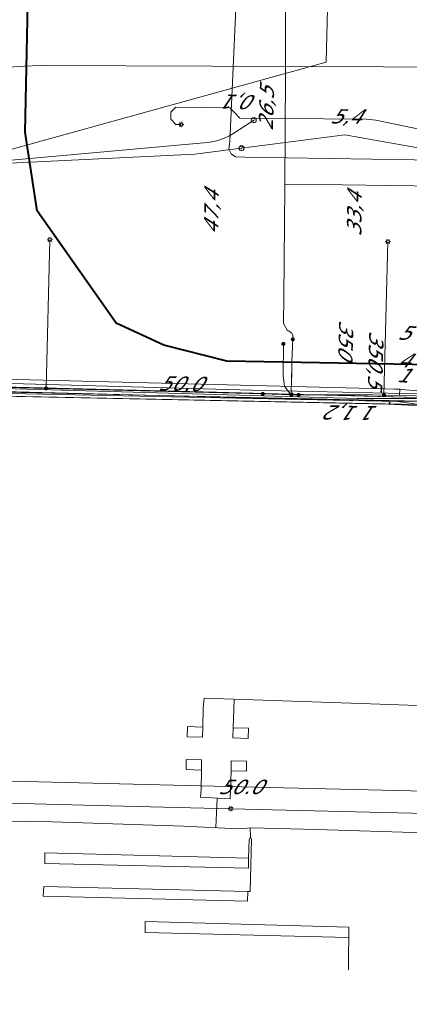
# Model space of a CAD drawing. Header units: metres. Extents: x 124576 to 133557, y 395865 to 402386.
# Tile 239 of 256: x 127874 to 127912, y 402126 to 402223. Entities that reach past the tile are written whole.
import ezdxf
from ezdxf.enums import TextEntityAlignment as Align

# ---------------------------------------------------------------- set-up
doc = ezdxf.new("R2010")
doc.units = ezdxf.units.M
doc.header["$MEASUREMENT"] = 0
for name, color, linetype, lineweight, true_color in [('LG_AanduidingEisVoorzorgsmaatregel', 7, 'Continuous', 40, 0xf7284a), ('LG_buisleidingGevaarlijkeInhoud_NV_Nederlandse_Gasunie_West', 7, 'Continuous', 13, 0xff9b00), ('LG_Datatransport_Blauw_Glas_Zuid', 3, 'Continuous', 13, 0x00ff00), ('LG_Datatransport_Eurofiber_Nederland_BV', 3, 'Continuous', 13, 0x00ff00), ('LG_Datatransport_Gebroeders_Van_der_Donk_BV_(FTTX)', 3, 'Continuous', 13, 0x00ff00), ('LG_Datatransport_KPN_BV', 3, 'Continuous', 13, 0x00ff00), ('LG_Datatransport_Tele2_Nederland_BV', 3, 'Continuous', 13, 0x00ff00), ('LG_Datatransport_Ziggo_BV', 3, 'Continuous', 13, 0x00ff00), ('LG_Laag_Spanning_Enexis_Netbeheer_BV', 7, 'Continuous', 13, 0x960000), ('LG_Laag_Spanning_Gemeente_Tilburg_Ruimtelijke_Uitvoering', 7, 'Continuous', 13, 0x960000), ('LG_Midden_Spanning_Enexis_Netbeheer_BV', 7, 'Continuous', 13, 0xd20000), ('LG_Riool_Onder_Druk_Gemeente_Dongen', 7, 'Continuous', 13, 0x800080), ('LG_unet-4_Brabant_Water', 5, 'Continuous', 13, 0x0000ff)]:
    doc.layers.add(name, color=color, linetype=linetype, lineweight=lineweight, true_color=true_color)
for name, color, linetype, lineweight in [('LG_Datatransport_P_KPN_BV', 7, 'Continuous', 0), ('LG_Laag_Spanning_P_Enexis_Netbeheer_BV', 7, 'Continuous', 0), ('MV_Datatransport', 7, 'Continuous', 0), ('MV_Laag_Spanning', 7, 'Continuous', 0), ('MV_Laag_Spanning_lijn', 7, 'Continuous', 0), ('MV_Laag_Spanning_pijl', 7, 'Continuous', 0), ('MV_Midden_Spanning', 7, 'Continuous', 0), ('MV_Midden_Spanning_pijl', 7, 'Continuous', 0)]:
    doc.layers.add(name, color=color, linetype=linetype, lineweight=lineweight)
doc.styles.add('Klic_Annotatie', font='verdanai.ttf', dxfattribs={"oblique": 20, "height": 1.4})

# ---------------------------------------------------------------- blocks, each defined once
blk = doc.blocks.new('Mof')
at = {"layer": 'LG_Laag_Spanning_P_Enexis_Netbeheer_BV'}
h = blk.add_hatch(color=256, dxfattribs=at)
edge = h.paths.add_edge_path()
edge.add_arc((0, 0), 2, 0, 360)
blk = doc.blocks.new('Streetlight')
at = {"layer": 'LG_Laag_Spanning_P_Enexis_Netbeheer_BV'}
for p, q in [((-1.77, 1.77), (-1.06, 1.06)), ((0, 2.5), (0, 1.5)), ((1.77, 1.77), (1.06, 1.06)), ((-1.06, -1.06), (-1.77, -1.77)), ((0, -1.5), (0, -2.5)), ((1.06, -1.06), (1.77, -1.77))]:
    blk.add_line(p, q, dxfattribs=at)
at = {"layer": 'LG_Laag_Spanning_P_Enexis_Netbeheer_BV', "flags": 128}
for points in [[(-2.5, 0), (-1.5, 0)], [(1.5, 0), (2.5, 0)]]:
    blk.add_lwpolyline(points, dxfattribs=at)
at = {"layer": 'LG_Laag_Spanning_P_Enexis_Netbeheer_BV'}
blk.add_circle((0, 0), 1.5, dxfattribs=at)
blk = doc.blocks.new('m_pijl')
at = {"layer": 'MV_Laag_Spanning_pijl'}
blk.add_hatch(color=7, dxfattribs=at).paths.add_polyline_path([(-1, -0.33), (-1, 0), (-1, 0.33), (0, 0)])
at = {"layer": 'MV_Laag_Spanning_pijl', "flags": 128}
blk.add_lwpolyline([(-1, 0), (-1, 0.33), (0, 0), (-1, -0.33), (-1, 0)], close=True, dxfattribs=at)
blk = doc.blocks.new('Onbekend_3')
at = {"layer": 'LG_Datatransport_P_KPN_BV'}
blk.add_hatch(color=256, dxfattribs=at).paths.add_polyline_path([(-0.25, -1.07, -0.262633), (0.23, 0.15), (0.59, 0.47, 0.379827), (0.7, 1.26), (0.69, 1.26, 0.228508), (-0.03, 1.53), (-0.03, 1.52, 0.459053), (-0.82, 0.79), (-1.29, 0.85, -0.414214), (-0.08, 2, -0.243799), (1.09, 1.52, -0.379827), (0.9, 0.11), (0.54, -0.2, 0.262633), (0.23, -1.08), (-0.17, -1.07)])
blk.add_circle((0, 0), 2.5, dxfattribs=at)
at = {"layer": 'LG_Datatransport_P_KPN_BV', "extrusion": (0, 0, -1)}
blk.add_solid([(0.34, -2.06), (-0.21, -2.06), (0.34, -1.51), (-0.21, -1.51)], dxfattribs=at)

msp = doc.modelspace()

# ---------------------------------------------------------------- linework, layer by layer
at = {"layer": 'LG_AanduidingEisVoorzorgsmaatregel', "flags": 128}
msp.add_lwpolyline([(127923.014, 401723.419), (127919.405, 401901.81), (127919.596, 402059.144), (127915.462, 402161.148), (127915.819, 402188.747), (127894.072, 402189.123), (127887.916, 402190.701), (127883.248, 402192.858), (127875.544, 402203.826), (127874.361, 402211.527), (127875.281, 402255.335), (127879.011, 402370.177)], dxfattribs=at)
at = {"layer": 'LG_buisleidingGevaarlijkeInhoud_NV_Nederlandse_Gasunie_West', "flags": 128}
for points in [[(127894.356, 402210.619), (127895.561, 402236.715), (127895.516, 402245.409), (127895.276, 402254.885), (127895.82, 402279.067), (127897.52, 402319.446), (127898.438, 402347.236), (127898.546, 402350.946)], [(127895.836, 402209.066), (127894.923, 402209.105), (127894.506, 402209.389), (127894.29, 402209.845), (127894.356, 402210.619)], [(127935.529, 402208.322), (127912.39, 402208.827), (127895.836, 402209.066)]]:
    msp.add_lwpolyline(points, dxfattribs=at)
at = {"layer": 'LG_Datatransport_Blauw_Glas_Zuid', "flags": 128}
msp.add_lwpolyline([(128113.8, 402179.3), (128084.6, 402181.1), (128071, 402181.8), (128052.9, 402182.3), (128044, 402182), (128039.4, 402181.4), (128034.6, 402180.4), (128030.9, 402180), (128027.5, 402179.8), (127999.8, 402180.3), (127963.7, 402181.2), (127956.2, 402181.5), (127934.2, 402182.3), (127926, 402182.4), (127920.4, 402184.3), (127914.3, 402185.9), (127896.5, 402186.3), (127828.4, 402188.2), (127787.7, 402189.2), (127734, 402190.6), (127664.6, 402192.3), (127663.5, 402192.3), (127629, 402193.1), (127589.7, 402194.1)], dxfattribs=at)
at = {"layer": 'LG_Datatransport_Eurofiber_Nederland_BV', "flags": 128}
for points in [[(127569.775, 402194.918), (127611.75, 402192.911), (127661.745, 402192.043), (127720.214, 402190.532), (127761.71, 402189.46), (127773.323, 402189.162), (127814.81, 402188.096), (127861.677, 402186.892), (127893.055, 402186.086), (127902.739, 402185.837)], [(127611.75, 402192.911), (127661.745, 402192.043), (127720.214, 402190.532), (127761.71, 402189.46), (127773.323, 402189.162), (127814.81, 402188.096), (127861.677, 402186.892), (127893.055, 402186.086), (127902.739, 402185.837), (127911.661, 402185.608), (127913.348, 402185.565), (127915.627, 402185.363), (127917.794, 402185.035), (127920.065, 402184.543), (127922.139, 402183.957), (127924.36, 402183.335), (127926.596, 402182.839), (127928.971, 402182.449), (127931.148, 402182.215), (127947.075, 402181.867), (127948.05, 402181.549)], [(127660.9, 402191.6), (127906.4, 402185.3), (127913.5, 402185.2)], [(127861.677, 402186.892), (127893.055, 402186.086), (127902.739, 402185.837), (127911.661, 402185.608), (127913.348, 402185.565)], [(127861.677, 402186.892), (127893.055, 402186.086), (127902.739, 402185.837), (127911.661, 402185.608), (127913.348, 402185.565)], [(127902.739, 402185.837), (127911.661, 402185.608), (127913.348, 402185.565), (127915.627, 402185.363), (127917.794, 402185.035), (127920.065, 402184.543), (127922.139, 402183.957), (127924.36, 402183.335), (127926.596, 402182.839), (127928.971, 402182.449), (127931.148, 402182.215), (127947.075, 402181.867), (127948.05, 402181.549)]]:
    msp.add_lwpolyline(points, dxfattribs=at)
at = {"layer": 'LG_Datatransport_Gebroeders_Van_der_Donk_BV_(FTTX)', "flags": 128}
msp.add_lwpolyline([(127583.394, 402193.796), (127717.702, 402190.372), (127854.197, 402187.048), (127914.066, 402185.54), (127928.431, 402182.689), (127941.957, 402181.896), (127944.467, 402181.134)], dxfattribs=at)
at = {"layer": 'LG_Datatransport_KPN_BV', "flags": 128}
for points in [[(127896.713, 402212.692), (127894.652, 402211.368), (127894.276, 402211.147), (127893.884, 402210.957), (127893.478, 402210.799), (127893.06, 402210.675), (127892.634, 402210.584), (127892.202, 402210.527), (127865.714, 402208.136), (127851.375, 402206.245), (127846.118, 402205.723), (127813.674, 402206.107), (127813.228, 402206.072), (127798.729, 402204.921), (127798.435, 402204.929), (127789.47, 402205.169), (127734.512, 402206.642), (127724.13, 402206.847), (127684.345, 402207.634), (127634.948, 402208.887), (127584.921, 402210.37)], [(127895.514, 402209.951), (127905.608, 402211.252), (127918.811, 402208.914)], [(127789.47, 402205.125), (127798.233, 402204.913), (127798.435, 402204.929), (127813.16, 402206.082), (127813.228, 402206.072), (127827.222, 402203.932), (127853.095, 402206.363), (127867.484, 402208.227), (127890.945, 402209.362), (127895.514, 402209.951)], [(127918.405, 402184.382), (127915.812, 402184.888), (127913.187, 402185.188), (127906.389, 402185.298), (127860.804, 402186.471), (127760.838, 402189.045), (127660.873, 402191.609), (127610.879, 402192.49), (127560.873, 402194.881), (127560.871, 402194.881), (127560.871, 402194.881)], [(127964.838, 402181.675), (127954.35, 402181.462), (127930.766, 402182.348), (127929.75, 402182.451), (127928.921, 402182.568), (127927.497, 402182.837), (127927.497, 402182.837), (127927.494, 402182.837), (127927.154, 402182.915), (127926.209, 402183.157), (127923.713, 402183.717), (127922.202, 402184.043), (127922.069, 402184.072), (127920.975, 402184.307), (127920.184, 402184.478), (127919.524, 402184.65), (127918.419, 402184.902), (127916.482, 402185.233), (127914.528, 402185.43), (127912.564, 402185.492), (127906.85, 402185.486), (127862.963, 402186.717)]]:
    msp.add_lwpolyline(points, dxfattribs=at)
at = {"layer": 'LG_Datatransport_Tele2_Nederland_BV', "flags": 128}
for points in [[(127555.5, 402193.6), (127560.9, 402194.9), (127610.9, 402192.5), (127716.5, 402189.2), (127910.8, 402185.2), (127919.9, 402183.9), (127929.7, 402181.8), (127943.058, 402181.513), (127944.448, 402180.95)], [(127555.5, 402193.6), (127560.9, 402194.9), (127610.9, 402192.5), (127716.5, 402189.2), (127910.8, 402185.2), (127919.9, 402183.9), (127929.7, 402181.8), (127943.058, 402181.513), (127944.448, 402180.95), (127945.862, 402181.452), (127950.506, 402181.35), (127954.652, 402181.362), (127955.905, 402180.361), (127956.728, 402180.374), (127962.725, 402180.211), (127963.348, 402180.217), (127964.766, 402181.662), (127970.992, 402181.493), (127972.252, 402180.678)]]:
    msp.add_lwpolyline(points, dxfattribs=at)
at = {"layer": 'LG_Datatransport_Ziggo_BV', "flags": 128}
msp.add_lwpolyline([(127931.831, 401842.255), (127930.979, 401891.087), (127930.908, 401899.38), (127929.264, 402000.006), (127928.452, 402078.937), (127928.296, 402079.266), (127927.979, 402079.445), (127924.007, 402079.439), (127923.696, 402079.846), (127923.522, 402080.327), (127922.955, 402105.072), (127922.126, 402155.323), (127921.491, 402182.458), (127921.301, 402183.33), (127920.951, 402183.902), (127920.454, 402184.352), (127919.85, 402184.644), (127919.188, 402184.753), (127859.856, 402185.962), (127769.868, 402188.083)], dxfattribs=at)
at = {"layer": 'LG_Laag_Spanning_Enexis_Netbeheer_BV'}
for p, q in [((127876.397, 402186.47), (127876.77, 402201.008)), ((127909.444, 402185.82), (127909.825, 402200.815)), ((127897.593, 402185.926), (127900.377, 402185.854))]:
    msp.add_line(p, q, dxfattribs=at)
at = {"layer": 'LG_Laag_Spanning_Enexis_Netbeheer_BV', "flags": 128}
for points in [[(127900.531, 402191.26), (127900.534, 402191.4), (127900.535, 402191.679), (127900.414, 402191.894), (127899.989, 402192.161), (127899.626, 402192.825), (127899.645, 402195.358), (127899.758, 402206.219), (127899.828, 402217.08), (127899.812, 402242.797), (127898.914, 402253.078), (127898.48, 402263.34), (127900.051, 402280.919), (127900.043, 402281.498), (127899.83, 402282.274), (127900.24, 402282.777), (127902.444, 402282.309), (127902.521, 402282.298)], [(127900.531, 402191.26), (127900.534, 402191.4), (127900.535, 402191.679), (127900.414, 402191.894), (127899.989, 402192.161), (127899.626, 402192.825), (127899.645, 402195.358), (127899.758, 402206.219), (127899.828, 402217.08), (127899.812, 402242.797), (127898.914, 402253.078), (127898.48, 402263.34), (127900.051, 402280.919), (127900.043, 402281.498), (127899.83, 402282.274), (127900.24, 402282.777), (127902.444, 402282.309), (127902.521, 402282.298)], [(127945.686, 402210.401), (127944.637, 402210.098), (127943.656, 402209.965), (127938.417, 402210.03), (127937.417, 402210.053), (127918.893, 402210.67), (127917.904, 402210.787), (127908.663, 402212.68), (127907.673, 402212.785), (127895.334, 402212.904), (127894.853, 402213.397), (127894.37, 402213.892), (127889.108, 402213.958), (127888.6, 402213.464), (127888.588, 402212.782), (127889.08, 402212.276), (127889.609, 402212.27)], [(127601.414, 402193.533), (127606.701, 402193.397), (127636.55, 402192.63), (127665.015, 402191.899), (127693.557, 402191.166), (127724.73, 402190.365), (127754.186, 402189.609), (127784.536, 402188.83), (127816.333, 402188.013), (127845.058, 402187.275), (127876.397, 402186.47), (127897.593, 402185.926), (127900.377, 402185.854)], [(127601.414, 402193.533), (127606.701, 402193.397), (127636.55, 402192.63), (127665.015, 402191.899), (127693.557, 402191.166), (127724.73, 402190.365), (127754.186, 402189.609), (127784.536, 402188.83), (127816.333, 402188.013), (127845.058, 402187.275), (127876.397, 402186.47), (127897.593, 402185.926)], [(127606.701, 402193.397), (127636.55, 402192.63), (127665.015, 402191.899), (127693.557, 402191.166), (127724.73, 402190.365), (127754.186, 402189.609), (127784.536, 402188.83), (127816.333, 402188.013), (127845.058, 402187.275), (127876.397, 402186.47), (127897.593, 402185.926), (127900.377, 402185.854), (127901.061, 402185.836), (127901.1, 402185.836), (127908.372, 402185.847), (127909.444, 402185.82), (127912.546, 402185.741), (127913.767, 402185.652)], [(127900.377, 402185.854), (127900.259, 402185.926), (127899.706, 402186.685), (127899.588, 402187.684), (127899.611, 402190.819)], [(127900.377, 402185.854), (127900.259, 402185.926), (127899.706, 402186.685), (127899.588, 402187.684), (127899.611, 402190.819)], [(127901.1, 402185.836), (127900.717, 402185.886), (127900.452, 402186), (127900.354, 402186.244), (127900.386, 402186.562), (127900.401, 402186.88), (127900.444, 402189.03), (127900.465, 402189.775), (127900.499, 402190.518), (127900.51, 402190.712), (127900.531, 402191.26)], [(127900.465, 402189.775), (127900.499, 402190.518), (127900.51, 402190.712), (127900.531, 402191.26)], [(127900.386, 402186.562), (127900.401, 402186.88), (127900.427, 402188.168), (127900.428, 402188.245), (127900.444, 402189.03), (127900.465, 402189.775)], [(127900.386, 402186.562), (127900.401, 402186.88), (127900.427, 402188.168), (127900.428, 402188.245), (127900.444, 402189.03), (127900.465, 402189.775)], [(127900.386, 402186.562), (127900.401, 402186.88), (127900.444, 402189.03), (127900.465, 402189.775)], [(127901.1, 402185.836), (127900.717, 402185.886), (127900.452, 402186), (127900.354, 402186.244), (127900.386, 402186.562)], [(127897.593, 402185.926), (127900.377, 402185.854), (127901.061, 402185.836), (127901.1, 402185.836)], [(127900.377, 402185.854), (127901.061, 402185.836), (127901.1, 402185.836), (127908.372, 402185.847), (127909.444, 402185.82), (127912.546, 402185.741)], [(127900.377, 402185.854), (127901.061, 402185.836), (127901.1, 402185.836)], [(127901.1, 402185.836), (127908.372, 402185.847), (127909.444, 402185.82), (127912.546, 402185.741), (127913.767, 402185.652), (127914.859, 402185.536), (127916.29, 402185.169), (127918.221, 402184.648), (127921.445, 402183.735), (127921.68, 402183.594), (127921.696, 402183.577), (127921.821, 402183.377), (127921.883, 402183.143), (127922.263, 402180.915), (127922.417, 402178.93), (127922.395, 402177.432), (127922.412, 402176.92), (127922.419, 402176.838), (127922.478, 402176.494), (127922.483, 402176.476), (127922.655, 402176.229), (127922.947, 402176.132), (127923.507, 402176.116)], [(127901.1, 402185.836), (127908.372, 402185.847), (127909.444, 402185.82), (127912.546, 402185.741), (127913.767, 402185.652)], [(127858.004, 402146.31), (127881.369, 402145.697), (127894.461, 402145.375)], [(127858.004, 402146.31), (127881.369, 402145.697), (127894.461, 402145.375)], [(127894.461, 402145.375), (127908.027, 402145.042), (127919.164, 402144.769), (127919.895, 402144.747), (127920.106, 402144.693), (127920.238, 402144.382), (127920.066, 402129.968), (127920.326, 402129.807), (127922.109, 402128.919), (127923.142, 402128.517), (127924.97, 402127.711), (127925.833, 402127.283), (127927.547, 402126.263), (127927.626, 402126.207)], [(127894.461, 402145.375), (127908.027, 402145.042), (127919.164, 402144.769), (127919.895, 402144.747), (127920.106, 402144.693), (127920.238, 402144.382)]]:
    msp.add_lwpolyline(points, dxfattribs=at)
at = {"layer": 'LG_Laag_Spanning_Gemeente_Tilburg_Ruimtelijke_Uitvoering'}
for p, q in [((127894.753, 402155.122), (127894.807, 402156.083)), ((127893.146, 402146.414), (127893, 402143.526)), ((127896.378, 402142.594), (127896.357, 402143.501)), ((127905.971, 402131.022), (127905.961, 402129.606))]:
    msp.add_line(p, q, dxfattribs=at)
at = {"layer": 'LG_Laag_Spanning_Gemeente_Tilburg_Ruimtelijke_Uitvoering', "flags": 128}
for points in [[(127891.773, 402155.199), (127891.855, 402156.18), (127908.118, 402155.64), (127916.408, 402155.328), (127924.258, 402155.384), (127925.714, 402155.445)], [(127891.773, 402155.199), (127891.733, 402153.36), (127890.235, 402153.399), (127890.21, 402152.4), (127891.708, 402152.36), (127891.733, 402153.36)], [(127894.753, 402155.122), (127894.705, 402153.284), (127896.206, 402153.245), (127896.181, 402152.247), (127894.68, 402152.286), (127894.705, 402153.284)], [(127891.556, 402147.289), (127891.587, 402149.153), (127890.1, 402149.19), (127890.113, 402150.188), (127891.613, 402150.151), (127891.587, 402149.154)], [(127894.445, 402147.226), (127894.493, 402149.066), (127895.991, 402149.028), (127896.018, 402150.025), (127894.518, 402150.066), (127894.493, 402149.066)], [(127891.556, 402147.289), (127891.506, 402146.508), (127894.404, 402146.343), (127894.443, 402147.226)], [(127824.536, 402145.207), (127829.356, 402145.195), (127836.586, 402145.001), (127850.141, 402144.572), (127856.466, 402144.338), (127877.034, 402144.083), (127889.835, 402143.68), (127895.222, 402143.413), (127896.481, 402143.511), (127902.837, 402143.324), (127913.375, 402143.007), (127925.21, 402142.633)], [(127896.504, 402142.367), (127896.373, 402137.265), (127896.13, 402137.271), (127896.093, 402136.344), (127876.127, 402136.823), (127876.189, 402137.779), (127896.13, 402137.271)], [(127896.25, 402142.373), (127896.203, 402140.55), (127876.266, 402141.063), (127876.266, 402140.016), (127896.185, 402139.55), (127896.203, 402140.55)], [(127896.25, 402142.373), (127896.378, 402142.594), (127896.504, 402142.367)], [(127905.971, 402131.022), (127906.016, 402132.762), (127886.081, 402133.273), (127886.108, 402134.333), (127905.995, 402133.793), (127906.016, 402132.762)]]:
    msp.add_lwpolyline(points, dxfattribs=at)
at = {"layer": 'LG_Midden_Spanning_Enexis_Netbeheer_BV', "flags": 128}
for points in [[(127595.864, 402193.739), (127713.754, 402189.885), (127716.153, 402189.816), (127756.299, 402188.804), (127758.699, 402188.746), (127780.527, 402188.232), (127782.526, 402188.185), (127821.602, 402187.241), (127829.538, 402187.049), (127831.938, 402186.994), (127914.461, 402185.202), (127916.148, 402185.165), (127917.87, 402184.972), (127919.557, 402184.554), (127920.878, 402184.168), (127922.197, 402183.782), (127923.961, 402183.267), (127924.758, 402182.922), (127925.304, 402182.666), (127925.685, 402182.277), (127925.224, 402177.68)], [(127922.939, 402106.072), (127922.142, 402154.323), (127922.103, 402156.323), (127921.701, 402173.49), (127921.503, 402181.928), (127921.359, 402182.973), (127920.707, 402183.603), (127919.767, 402183.812), (127917.379, 402184.344), (127915.405, 402184.622), (127911.825, 402184.842), (127909.827, 402184.924), (127860.856, 402185.941), (127858.856, 402185.986), (127769.868, 402188.083)], [(127924.262, 402079.439), (127924.007, 402079.439), (127923.522, 402080.327), (127922.978, 402104.072), (127922.939, 402106.072), (127922.142, 402154.323), (127922.103, 402156.323), (127921.701, 402173.49), (127921.503, 402181.928), (127921.359, 402182.973), (127920.707, 402183.603), (127919.767, 402183.812), (127917.379, 402184.344), (127915.405, 402184.622), (127911.825, 402184.842), (127909.827, 402184.924), (127860.856, 402185.941), (127858.856, 402185.986), (127769.868, 402188.083)], [(127821.602, 402187.241), (127829.538, 402187.049), (127831.938, 402186.994), (127914.461, 402185.202)], [(127821.602, 402187.241), (127829.538, 402187.049), (127831.938, 402186.994), (127914.461, 402185.202)]]:
    msp.add_lwpolyline(points, dxfattribs=at)
at = {"layer": 'LG_Riool_Onder_Druk_Gemeente_Dongen', "flags": 128}
msp.add_lwpolyline([(127907.091, 402350.532), (127903.801, 402218.354), (127862.088, 402206.824), (127833.496, 402205.047), (127816.502, 402204.326), (127589.076, 402210.259), (127571.237, 402211.295), (127544.458, 402214.756), (127509.946, 402220.775), (127467.469, 402231.158), (127412.756, 402251.001), (127379.384, 402267.982), (127362.034, 402277.417), (127327.408, 402295.58), (127314.013, 402302.848), (127236.534, 402346.032), (127190.903, 402371.254), (127169.013, 402383.33), (127165.996, 402384.941)], dxfattribs=at)
at = {"layer": 'LG_unet-4_Brabant_Water', "flags": 128}
msp.add_lwpolyline([(127854.05, 402212.99), (127868.86, 402217.06), (127871.14, 402217.62), (127873.47, 402217.94), (127875.82, 402218.04), (127926.18, 402217.86)], dxfattribs=at)
at = {"layer": 'MV_Laag_Spanning_lijn'}
msp.add_line((127910.469, 402186.394), (127910.985, 402186.381), dxfattribs=at)
at = {"layer": 'MV_Laag_Spanning_pijl'}
msp.add_line((127910.985, 402186.381), (127910.969, 402185.78), dxfattribs=at)
at = {"layer": 'MV_Laag_Spanning_pijl', "flags": 128}
for points in [[(127899.761, 402206.446), (127905.4, 402206.375), (127914.723, 402206.239), (127921.981, 402206.025), (127926.738, 402205.884), (127929.408, 402205.805), (127931.901, 402205.725), (127933.53, 402205.67), (127935.161, 402205.75), (127936.792, 402205.83)], [(127920.353, 402146.93), (127894.15, 402147.532), (127870.368, 402148.121)]]:
    msp.add_lwpolyline(points, dxfattribs=at)
at = {"layer": 'MV_Midden_Spanning_pijl', "flags": 128}
msp.add_lwpolyline([(127914.478, 402186.061), (127910.834, 402186.388), (127864.509, 402187.578)], dxfattribs=at)

# ---------------------------------------------------------------- block references
at = {"layer": 'LG_Datatransport_P_KPN_BV', "xscale": 0.1, "yscale": 0.1, "zscale": 0.1}
for p in [(127896.713, 402212.692), (127895.514, 402209.951), (127895.514, 402209.951)]:
    msp.add_blockref('Onbekend_3', p, dxfattribs=at)
at = {"layer": 'LG_Laag_Spanning_P_Enexis_Netbeheer_BV', "xscale": 0.1, "yscale": 0.1, "zscale": 0.1}
for name, p, rotation in [('Streetlight', (127889.609, 402212.27), 1), ('Streetlight', (127876.77, 402201.008), 271), ('Streetlight', (127909.825, 402200.815), 271), ('Mof', (127900.531, 402191.26), 358), ('Mof', (127899.611, 402190.819), 358), ('Streetlight', (127894.461, 402145.375), 32)]:
    msp.add_blockref(name, p, dxfattribs=dict(at, rotation=rotation))
for p in [(127876.397, 402186.47), (127897.593, 402185.926), (127900.377, 402185.854), (127901.1, 402185.836), (127909.444, 402185.82)]:
    msp.add_blockref('Mof', p, dxfattribs=at)
at = {"layer": 'MV_Laag_Spanning_pijl', "xscale": 0.1, "yscale": 0.1, "zscale": 0.1, "rotation": 269}
msp.add_blockref('m_pijl', (127910, 402185), dxfattribs=at)

# ---------------------------------------------------------------- texts
at = {"layer": 'MV_Datatransport', "style": 'Klic_Annotatie', "oblique": 20}
for s, rotation, p in [('0,1', 178.3, (127895.602, 402214.469)), ('26,5', 88.3, (127897.942, 402213.767)), ('5,4', 359.5, (127905.676, 402213.068)), ('47,4', 89.4, (127892.567, 402203.611)), ('33,4', 89.5, (127906.54, 402203.439)), ('350', 268.5, (127905.723, 402191.346)), ('5', 355.4, (127911.401, 402191.919)), ('350,5', 268.5, (127908.648, 402189.371)), ('4', 355.3, (127911.386, 402189.251)), ('1', 355.4, (127911.268, 402187.758)), ('1,2', 178.5, (127905.568, 402184.083)), ('1', 178.5, (127908.356, 402184.048))]:
    msp.add_text(s, height=1.4, rotation=rotation, dxfattribs=at).set_placement(p, align=Align.MIDDLE_CENTER)
at = {"layer": 'MV_Laag_Spanning', "style": 'Klic_Annotatie', "oblique": 20}
msp.add_text('50.0', height=1.4, dxfattribs=at).set_placement((127895.36, 402147.504), align=Align.MIDDLE_CENTER)
at = {"layer": 'MV_Midden_Spanning', "style": 'Klic_Annotatie', "oblique": 20}
msp.add_text('50.0', height=1.4, rotation=359, dxfattribs=at).set_placement((127889.501, 402186.936), align=Align.MIDDLE_CENTER)

doc.saveas('drawing.dxf')
